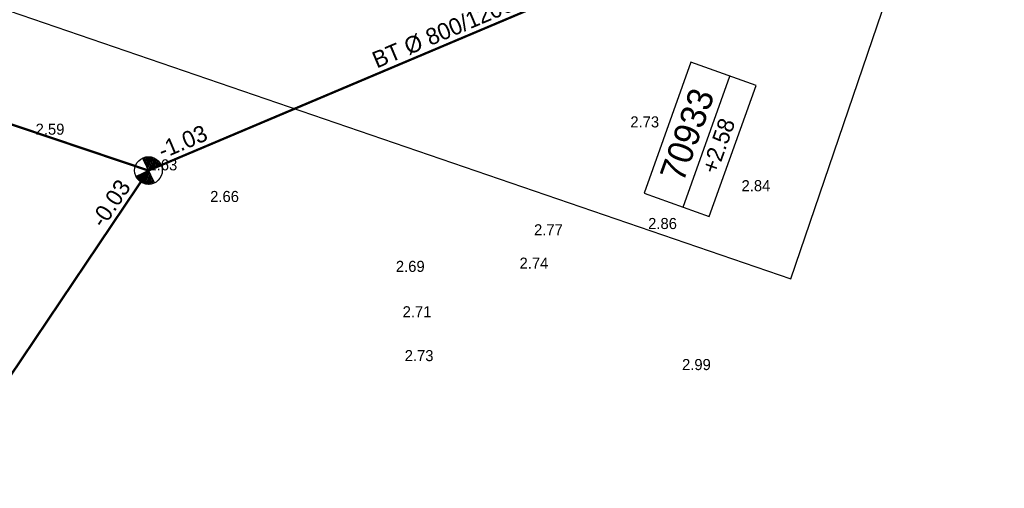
# Model space of a CAD drawing. Header units: metres. Extents: x 134157 to 138734, y 451157 to 455772.
# Tile 5 of 256: x 136354 to 136375, y 453226 to 453236. Entities that reach past the tile are written whole.
import ezdxf
from ezdxf.enums import TextEntityAlignment as Align

# ---------------------------------------------------------------- set-up
doc = ezdxf.new("R2010")
doc.units = ezdxf.units.M
for name, color, linetype in [('-DR-alg-projectgrens 1-200', 3, 'PROJECTGRENS_1-200'), ('-DR-bs-rio-DWA Jutfaseweg', 253, 'Continuous'), ('-DR-bs-rio-inspectieput', 253, 'Continuous'), ('-DR-bs-rio-putnummer @ 0.2', 253, 'Continuous'), ('-DR-bs-rio-txt @ 0.2', 253, 'Continuous'), ('-DR-bs-txt-hoogtemaat', 253, 'Continuous')]:
    doc.layers.add(name, color=color, linetype=linetype)
doc.layers.add('-DR-nw-gr-arc-gras', color=7, linetype='Continuous', true_color=0xb5d5a4)
doc.styles.add('CiCom Engineering', font='txt', dxfattribs={"height": 1.8})
doc.styles.add('Drong', font='txt', dxfattribs={"height": 1.8})
doc.linetypes.add('PROJECTGRENS_1-200', pattern='A,0.32,-0.13,[133,ltypeshp.shx,S=0.13,R=0,X=-0.13,Y=0],-0.13,1.27', length=1.85)

# ---------------------------------------------------------------- blocks, each defined once
blk = doc.blocks.new('*X91')
at = {"color": 0, "ltscale": 0.5}
for p, q in [((125405, 427040), (126190, 427128)), ((125418, 427137), (126085, 427212)), ((125441, 427236), (125980, 427296)), ((125476, 427335), (125875, 427380)), ((125523, 427437), (125770, 427464)), ((125588, 427540), (125664, 427548)), ((126487, 427065), (127380, 427165)), ((126571, 427170), (127356, 427258)), ((126655, 427276), (127322, 427350)), ((126739, 427381), (127278, 427441)), ((126823, 427486), (127222, 427531)), ((126907, 427591), (127153, 427619)), ((126991, 427696), (127068, 427705)), ((125402, 426944), (126296, 427044)), ((125408, 426849), (126401, 426960)), ((125423, 426755), (126319, 426855)), ((125447, 426661), (126234, 426749)), ((125481, 426569), (126150, 426644)), ((125525, 426478), (126066, 426539)), ((125580, 426389), (125982, 426434)), ((126403, 426960), (127396, 427071)), ((126506, 426876), (127402, 426976)), ((126611, 426791), (127399, 426879)), ((126717, 426707), (127386, 426782)), ((126822, 426623), (127363, 426684)), ((126927, 426539), (127329, 426584)), ((127032, 426455), (127281, 426483)), ((125649, 426301), (125898, 426328)), ((125734, 426214), (125814, 426223)), ((127138, 426371), (127217, 426380))]:
    blk.add_line(p, q, dxfattribs=at)
blk = doc.blocks.new('Inspectieput')
at = {"color": 0, "ltscale": 0.5}
for p, q in [((-0.354, 0.353), (0.353, -0.354)), ((0.353, 0.353), (-0.354, -0.354))]:
    blk.add_line(p, q, dxfattribs=at)
blk.add_circle((0, 0), 0.5, dxfattribs=at)
at = {"color": 0, "ltscale": 0.5, "xscale": 0.0005, "yscale": 0.0005, "zscale": 0.0005, "rotation": 353.5734378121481}
blk.add_blockref('*X91', (-86.699, -205.064), dxfattribs=at)
blk = doc.blocks.new('*U749')
at = {"style": 'Drong'}
blk.add_attdef('BOBL', text='', height=1.8, rotation=312.5738, dxfattribs=at).set_placement((-22.59, 24.59), align=Align.BOTTOM_LEFT)
blk.add_attdef('MATERIAAL', text='', height=1.8, rotation=312.5738, dxfattribs=at).set_placement((0, 0), align=Align.BOTTOM_CENTER)
blk.add_attdef('BOBR', text='', height=1.8, rotation=312.5738, dxfattribs=at).set_placement((19.94, -21.7), align=Align.BOTTOM_RIGHT)
blk = doc.blocks.new('*U1848')
at = {"style": 'Drong'}
blk.add_attdef('BOBL', text='', height=1.8, rotation=345.7339, dxfattribs=at).set_placement((-66.63, 16.94), align=Align.BOTTOM_LEFT)
blk.add_attdef('MATERIAAL', text='', height=1.8, rotation=345.7339, dxfattribs=at).set_placement((0, 0), align=Align.BOTTOM_CENTER)
blk.add_attdef('BOBR', text='', height=1.8, rotation=345.7339, dxfattribs=at).set_placement((67.04, -17.05), align=Align.BOTTOM_RIGHT)
blk = doc.blocks.new('*U2240')
at = {"color": 0}
blk.add_lwpolyline([(-7.54, 0), (7.54, 0), (7.54, 7.5), (-7.54, 7.5)], close=True, dxfattribs=at)
blk.add_lwpolyline([(-7.54, 3), (7.54, 3)], dxfattribs=at)
at = {"style": 'CiCom Engineering'}
for tag, height, p in [('PUTNUMMER', 2.75, (0, 3.87)), ('MAAIVELD', 1.8, (0, 0.75))]:
    blk.add_attdef(tag, text='', height=height, dxfattribs=at).set_placement(p, align=Align.CENTER)

msp = doc.modelspace()

# ---------------------------------------------------------------- hatches: boundary and pattern name
at = {"layer": '-DR-nw-gr-arc-gras', "transparency": 33554687}
h = msp.add_hatch(dxfattribs=at)
h.set_pattern_fill('AGR-BOLLEN', color=256, scale=0.1, pattern_type=2)
h.set_pattern_definition([(115.335625, (136419.71802, 453326.2367), (-0.223681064, -0.105903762), [0.06, -0.187485]), (205.335625, (136419.71802, 453326.2367), (0.105903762, -0.223681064), [0.06, -0.187485])])
edge = h.paths.add_edge_path()
edge.add_arc((-7000776.81, 3043164.568), 7592527.997, 340.0567505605, 340.0572256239)
edge.add_line((136455.782, 453494.254), (136455.124, 453494.493))
edge.add_arc((380495.222, 364992.548), 259592.304, 160.06665688, 160.08044536)
edge.add_line((136433.832, 453435.762), (136433.813, 453435.768))
edge.add_line((136433.813, 453435.768), (136432.179, 453431.255))
edge.add_line((136432.179, 453431.255), (136432.198, 453431.248))
edge.add_line((136432.198, 453431.248), (136431.678, 453429.87))
edge.add_line((136431.678, 453429.87), (136432.336, 453429.631))
edge.add_line((136432.336, 453429.631), (136434.309, 453435.077))

# ---------------------------------------------------------------- linework, layer by layer
at = {"layer": '-DR-alg-projectgrens 1-200', "flags": 128}
msp.add_lwpolyline([(136721.461, 454206.136), (136727.498, 454223.752), (136730.581, 454232.718), (136734.46, 454243.959), (136738.033, 454254.306), (136742.183, 454266.266), (136750.568, 454290.842), (136760.393, 454319.456), (136770.666, 454349.328), (136772.713, 454355.238), (136774.612, 454360.473), (136776.998, 454367), (136784.306, 454387.208), (136790.339, 454404.083), (136797.311, 454423.36), (136807.058, 454450.093), (136800.646, 454453.198), (136770.129, 454470.839), (136763.463, 454464.393), (136767.222, 454456.488), (136768.447, 454452.902), (136769.612, 454448.539), (136767.19, 454443.604), (136763.98, 454431.785), (136763.498, 454430.807), (136764.785, 454430.222), (136759.65, 454419.865), (136760.207, 454419.614), (136758.305, 454415.755), (136757.433, 454413.928), (136755.514, 454410.037), (136754.993, 454410.292), (136749.872, 454399.962), (136748.616, 454400.585), (136748.548, 454400.448), (136744.287, 454402.547), (136738.76, 454389.718), (136744.829, 454387.062), (136753.517, 454383.259), (136750.445, 454376.232), (136747.3, 454368.999), (136747.702, 454368.821), (136745.421, 454363.658), (136743.771, 454359.882), (136741.474, 454354.715), (136741.107, 454354.878), (136737.945, 454347.853), (136734.86, 454340.776), (136727.193, 454344.181), (136720.397, 454330.285), (136716.705, 454321.73), (136725.346, 454317.886), (136722.199, 454310.807), (136718.145, 454301.488), (136714.131, 454292.713), (136709.748, 454294.641), (136707.09, 454288.607), (136709.573, 454287.506), (136709.53, 454287.41), (136709.617, 454287.371), (136709.424, 454286.945), (136712.118, 454285.768), (136724.405, 454280.406), (136724.395, 454280.372), (136724.56, 454280.301), (136719.327, 454264.621), (136718.554, 454264.279), (136712.149, 454267.043), (136705.337, 454251.495), (136713.155, 454248.122), (136713.63, 454247.107), (136703.363, 454216.017), (136702.53, 454215.665), (136697.3, 454218.013), (136691.656, 454205.193), (136698.169, 454202.287), (136696.085, 454197.547), (136697.116, 454197.066), (136693.34, 454185.771), (136691.21, 454179.799), (136691.154, 454179.818), (136689.257, 454174.47), (136688.677, 454172.922), (136686.645, 454167.859), (136686.793, 454167.806), (136683.499, 454158.729), (136679.62, 454148.161), (136677.544, 454142.392), (136675.601, 454137.021), (136671.76, 454126.401), (136667.085, 454113.483), (136666.31, 454113.053), (136658.521, 454114.651), (136655.4, 454098.982), (136661.092, 454097.825), (136661.269, 454097.519), (136621.35, 453987.863), (136614.377, 453990.963), (136611.935, 453985.53), (136608.375, 453987.12), (136605.014, 453979.773), (136610.368, 453977.386), (136616.099, 453974.911), (136616.418, 453974.217), (136608.394, 453952.136), (136599.91, 453929.479), (136596.333, 453930.847), (136596.703, 453931.801), (136592.691, 453933.357), (136592.582, 453933.111), (136587.167, 453935.208), (136587.113, 453935.101), (136586.908, 453935.2), (136584.73, 453936.252), (136573.42, 453911.897), (136576.906, 453910.227), (136577.755, 453910.817), (136581.71, 453908.923), (136581.78, 453907.891), (136588.355, 453904.743), (136581.357, 453890.288), (136584.408, 453889.218), (136581.92, 453882.301), (136582.601, 453881.581), (136581.142, 453877.478), (136580.13, 453877.281), (136578.301, 453872.104), (136578.986, 453871.382), (136577.526, 453867.309), (136576.539, 453867.19), (136574.654, 453861.99), (136575.357, 453861.219), (136573.859, 453857.098), (136572.823, 453856.858), (136568.249, 453844.056), (136569.051, 453843.723), (136568.246, 453841.986), (136569.916, 453841.29), (136566.692, 453833.862), (136560.757, 453836.486), (136555.193, 453823.556), (136563.207, 453820.33), (136562.244, 453817.938), (136562.059, 453818.012), (136558.019, 453808.014), (136558.218, 453807.935), (136557.146, 453805.252), (136555.477, 453804.556), (136553.671, 453802.5), (136552.612, 453799.698), (136545.82, 453781.422), (136541.647, 453783.356), (136534.75, 453768.68), (136539.525, 453766.451), (136534.814, 453753.868), (136534.789, 453753.879), (136534.379, 453752.873), (136534.182, 453752.96), (136532.926, 453749.667), (136533.099, 453749.603), (136532.772, 453748.705), (136532.584, 453748.792), (136530.457, 453743.085), (136530.627, 453743.022), (136516.493, 453704.592), (136514.575, 453699.22), (136492.181, 453636.401), (136492.736, 453636.204), (136489.157, 453626.341), (136485.079, 453628.249), (136478.16, 453613.788), (136483.141, 453611.479), (136461.867, 453552.94), (136457.354, 453554.582), (136454.06, 453545.417), (136458.648, 453543.776), (136443.598, 453501.593), (136436.391, 453504.175), (136430.824, 453488.627), (136437.02, 453486.393), (136418.282, 453434.811), (136413.227, 453420.085), (136407.364, 453401.466), (136407.056, 453400.056), (136406.467, 453398.451), (136401.897, 453385.592), (136395.332, 453388.701), (136389.231, 453376.079), (136397.157, 453372.353), (136391.911, 453357.791), (136390.965, 453355.464), (136388.624, 453350.371), (136384.302, 453352.274), (136382.126, 453347.544), (136391.358, 453344.243), (136383.168, 453321.66), (136378.588, 453323.362), (136367.282, 453291.791), (136367.871, 453291.227), (136363.518, 453279.255), (136362.091, 453275.277), (136356.432, 453259.57), (136355.262, 453256.31), (136348.573, 453237.876), (136370.776, 453230.272), (136374.328, 453240.694), (136372.767, 453241.803), (136382.163, 453267.942), (136384.551, 453274.649), (136388.98, 453286.656), (136393.345, 453297.287), (136406.664, 453334.269), (136411.924, 453350.355), (136416.754, 453363.949), (136418.454, 453363.341), (136423.3, 453376.902), (136421.649, 453377.491), (136422.516, 453379.917), (136425.014, 453387.05), (136430.128, 453401.329), (136433.008, 453409.364), (136437.5, 453421.973), (136444.424, 453441.303), (136447.898, 453451.043), (136454.668, 453469.854), (136458.254, 453479.666), (136467.647, 453501.921), (136478.422, 453531.465), (136485.603, 453551.259), (136497.269, 453583.741), (136504.056, 453602.586), (136505.832, 453601.952), (136510.678, 453615.512), (136508.932, 453616.136), (136511.581, 453623.496), (136513.58, 453629.053), (136518.673, 453642.888), (136519.015, 453643.404), (136522.68, 453653.62), (136522.664, 453653.957), (136523.62, 453656.594), (136528.73, 453670.926), (136534.757, 453688.003), (136543.62, 453712.768), (136551.352, 453734.38), (136563.425, 453767.68), (136566.609, 453776.654), (136569.182, 453777.966), (136577.487, 453774.867), (136583.873, 453792.703), (136575.924, 453795.622), (136575.205, 453797.155), (136576.997, 453801.811), (136581.956, 453815.424), (136586.269, 453827.274), (136591.505, 453840.84), (136603.758, 453874.947), (136606.204, 453881.939), (136608.18, 453887.612), (136608.471, 453887.616), (136610.071, 453888.673), (136612.877, 453896.334), (136616.917, 453896.194), (136618.846, 453897.187), (136619.38, 453898.504), (136644.157, 453889.689), (136649.259, 453888.431), (136662.916, 453886.017), (136671.374, 453885.367), (136676.87, 453884.95), (136677.795, 453897.157), (136672.556, 453897.554), (136667.447, 453898.46), (136645.41, 453906.114), (136624.779, 453913.547), (136625.184, 453914.831), (136624.39, 453916.757), (136621.376, 453919.233), (136624.284, 453927.322), (136623.281, 453929.136), (136623.21, 453929.192), (136624.085, 453931.643), (136629.304, 453946.51), (136630.541, 453950.147), (136636.243, 453965.665), (136638.191, 453964.969), (136643.718, 453980.515), (136641.829, 453981.19), (136651.204, 454007.423), (136658.506, 454027.642), (136665.47, 454047.006), (136669.496, 454058.357), (136675.354, 454074.419), (136676.258, 454077.094), (136678.747, 454083.756), (136682.526, 454094.171), (136686.101, 454103.639), (136687.039, 454106.475), (136697.795, 454137.242), (136697.717, 454137.253), (136705.555, 454159.78), (136713.078, 454181.729), (136716.785, 454192.515), (136718.108, 454192.042), (136722.954, 454205.602)], close=True, dxfattribs=at)
at = {"layer": '-DR-bs-rio-DWA Jutfaseweg', "const_width": 0.05, "flags": 128}
for points in [[(136356.843, 453232.618), (136318.664, 453245.466)], [(136369.839, 453238.11), (136356.843, 453232.618)], [(136340.84, 453208.83), (136356.843, 453232.618)]]:
    msp.add_lwpolyline(points, dxfattribs=at)

# ---------------------------------------------------------------- block references
at = {"layer": '-DR-bs-rio-inspectieput', "xscale": 0.6, "yscale": 0.6, "zscale": 0.001, "rotation": 70.33562535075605}
msp.add_blockref('Inspectieput', (136356.843, 453232.618, 2.632), dxfattribs=at)
at = {"layer": '-DR-bs-rio-putnummer @ 0.2', "xscale": 0.2, "yscale": 0.2, "zscale": 0.2, "rotation": 70.33562535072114}
msp.add_blockref('*U2240', (136369.512, 453233.043), dxfattribs=at).add_auto_attribs({'PUTNUMMER': '70933', 'MAAIVELD': '+2.58'})
at = {"layer": '-DR-bs-rio-txt @ 0.2', "xscale": 0.2, "yscale": 0.2, "zscale": 0.2, "rotation": 70.33562535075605}
for name, p, values in [('*U749', (136363.341, 453235.364), {'BOBL': '-1.03', 'BOBR': '-0.99', 'MATERIAAL': 'BT Ø 800/1200'}), ('*U1848', (136348.842, 453220.724), {'BOBL': '+0.11', 'BOBR': '-0.03', 'MATERIAAL': 'BT Ø 400/600'})]:
    msp.add_blockref(name, p, dxfattribs=at).add_auto_attribs(values)

# ---------------------------------------------------------------- texts
at = {"layer": '-DR-bs-txt-hoogtemaat', "color": 253, "char_height": 0.24, "attachment_point": 7, "style": 'Drong'}
for s, insert in [('2.59', (136354.395, 453233.391, 2.586)), ('2.73', (136367.294, 453233.549, 2.731)), ('2.63', (136356.843, 453232.618, 2.632)), ('2.84', (136369.706, 453232.166, 2.839)), ('2.66', (136358.181, 453231.932, 2.66)), ('2.77', (136365.205, 453231.213, 2.767)), ('2.86', (136367.68, 453231.346, 2.862)), ('2.69', (136362.209, 453230.417, 2.691)), ('2.74', (136364.891, 453230.49, 2.744)), ('2.71', (136362.355, 453229.436, 2.706)), ('2.73', (136362.4, 453228.482, 2.731)), ('2.99', (136368.415, 453228.288, 2.993))]:
    msp.add_mtext(s, dxfattribs=dict(at, insert=insert))

doc.saveas('drawing.dxf')
